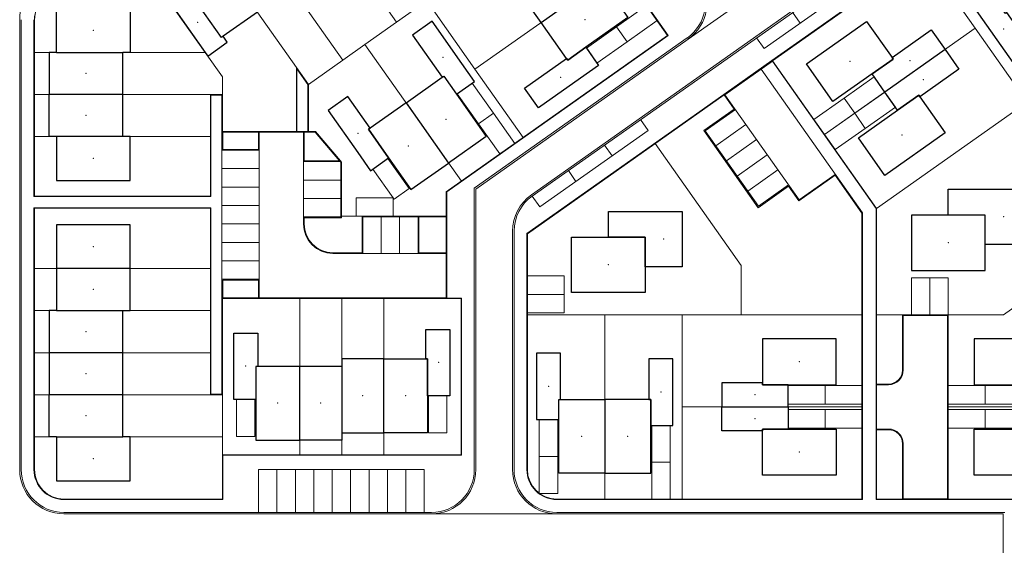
# Model space of a CAD drawing. Extents: x 168554 to 174410, y 515675 to 521218.
# Tile 77 of 110: x 172140 to 172273, y 518628 to 518700. Entities that reach past the tile are written whole.
import ezdxf

# ---------------------------------------------------------------- set-up
doc = ezdxf.new("R2010")
doc.units = 0
doc.header["$MEASUREMENT"] = 0
for name, color, linetype, lineweight in [('Algemeen - Fase 1A - 1070 Ondergrond  ontwerp bijgebouwen', 7, 'Continuous', 30), ('Algemeen - Fase 1A - 1070 Ondergrond  ontwerp hoofdgebouwen', 7, 'Continuous', 30), ('Algemeen - Fase 1A - 1070 Ondergrond - ontwerp', 7, 'Continuous', 9), ('Algemeen - Fase 1A - 1070 Ondergrond ontwerp parkeren eigen terrein', 7, 'Continuous', 13), ('Deelgebied 1A - bijgebouwen', 253, 'Continuous', 9), ('Deelgebied 1A - grondgebonden woningen', 253, 'Continuous', 9), ('Legenda - Tekst', 7, 'Continuous', 15)]:
    doc.layers.add(name, color=color, linetype=linetype, lineweight=lineweight)
doc.styles.get("Standard").update_dxf_attribs({"font": 'arial.ttf'})

msp = doc.modelspace()

# ---------------------------------------------------------------- linework, layer by layer
at = {"layer": 'Algemeen - Fase 1A - 1070 Ondergrond  ontwerp bijgebouwen'}
for p, q in [((172265.21, 518695.71), (172257.04, 518689.95)), ((172234.93, 518647.26), (172243.93, 518647.26))]:
    msp.add_line(p, q, dxfattribs=at)
for points in [[(172162.44, 518703.9), (172159.99, 518702.17), (172164.83, 518695.3), (172165.18, 518694.81), (172167.83, 518696.69), (172167.26, 518697.5), (172167.05, 518697.36)], [(172271.67, 518703.03), (172269.22, 518701.3), (172274.41, 518693.94), (172277.07, 518695.82), (172273.61, 518700.72), (172273.4, 518700.58)], [(172195.61, 518699.55), (172192.96, 518697.67), (172196.99, 518691.95), (172197.2, 518692.1), (172198.93, 518689.65), (172201.38, 518691.37), (172199.65, 518693.83)], [(172216.47, 518696.01), (172218.2, 518693.56), (172215.75, 518691.83), (172210.03, 518687.79), (172208.15, 518690.45), (172213.87, 518694.48), (172214.02, 518694.28)], [(172184.16, 518689.33), (172181.51, 518687.45), (172185.54, 518681.73), (172187.27, 518679.28), (172189.72, 518681.01), (172186.98, 518684.89), (172187.19, 518685.04)], [(172265.64, 518676.76), (172275.64, 518676.76), (172275.64, 518669.26), (172270.64, 518669.26), (172270.64, 518673.26), (172265.64, 518673.26)], [(172219.54, 518673.76), (172229.54, 518673.76), (172229.54, 518666.26), (172224.54, 518666.26), (172224.54, 518670.26), (172219.54, 518670.26)], [(172171.95, 518657.26), (172171.95, 518652.76), (172171.7, 518652.76), (172171.7, 518648.26), (172168.7, 518648.26), (172168.7, 518657.26)], [(172198, 518657.76), (172198, 518648.76), (172195, 518648.76), (172195, 518653.76), (172194.75, 518653.76), (172194.75, 518657.76)], [(172213.04, 518654.54), (172209.79, 518654.54), (172209.79, 518645.54), (172212.79, 518645.54), (172212.79, 518648.26), (172213.04, 518648.26)], [(172228.29, 518653.76), (172225.04, 518653.76), (172225.04, 518648.26), (172225.29, 518648.26), (172225.29, 518644.76), (172228.29, 518644.76)]]:
    msp.add_lwpolyline(points, close=True, dxfattribs=at)
for points in [[(172257.04, 518689.95), (172255.31, 518692.4), (172258.17, 518694.42), (172258.02, 518694.62), (172263.33, 518698.37), (172265.21, 518695.71)], [(172265.21, 518695.71), (172267.08, 518693.06), (172261.77, 518689.31), (172261.63, 518689.51), (172258.77, 518687.5), (172257.04, 518689.95)], [(172243.93, 518647.26), (172243.93, 518650.26), (172240.43, 518650.26), (172240.43, 518650.51), (172234.93, 518650.51), (172234.93, 518647.26)], [(172243.93, 518647.26), (172243.93, 518644.26), (172240.43, 518644.26), (172240.43, 518644.01), (172234.93, 518644.01), (172234.93, 518647.26)]]:
    msp.add_lwpolyline(points, dxfattribs=at)
at = {"layer": 'Algemeen - Fase 1A - 1070 Ondergrond  ontwerp hoofdgebouwen'}
for p, q in [((172210.41, 518699.39), (172218.58, 518705.15)), ((172144.66, 518695.3), (172153.66, 518695.3)), ((172153.66, 518689.6), (172153.66, 518695.3)), ((172153.66, 518689.6), (172143.66, 518689.6)), ((172153.66, 518683.9), (172153.66, 518689.6)), ((172192.09, 518688.49), (172197.86, 518680.32)), ((172153.66, 518683.9), (172144.66, 518683.9)), ((172144.66, 518666.01), (172144.66, 518660.31)), ((172154.66, 518666.01), (172144.66, 518666.01)), ((172144.66, 518660.31), (172153.66, 518660.31)), ((172153.66, 518654.61), (172153.66, 518660.31)), ((172143.66, 518654.61), (172143.66, 518648.91)), ((172153.66, 518654.61), (172143.66, 518654.61)), ((172153.66, 518648.91), (172153.66, 518654.61)), ((172189.05, 518643.76), (172189.05, 518653.76)), ((172183.35, 518652.76), (172177.65, 518652.76)), ((172177.65, 518642.76), (172177.65, 518652.76)), ((172183.35, 518652.76), (172183.35, 518643.76)), ((172153.66, 518648.91), (172143.66, 518648.91)), ((172153.66, 518643.21), (172153.66, 518648.91)), ((172219.04, 518648.26), (172219.04, 518638.26)), ((172183.35, 518643.76), (172189.05, 518643.76)), ((172144.66, 518643.21), (172153.66, 518643.21))]:
    msp.add_line(p, q, dxfattribs=at)
for points in [[(172210.41, 518699.39), (172206.95, 518704.29), (172206.81, 518704.49), (172209.26, 518706.22), (172214.98, 518710.26), (172218.58, 518705.15)], [(172171.34, 518701.61), (172171.91, 518700.79), (172167.26, 518697.5), (172167.05, 518697.36), (172162.44, 518703.9), (172161.29, 518705.53), (172166.15, 518708.96)], [(172218.58, 518705.15), (172222.19, 518700.04), (172216.47, 518696.01), (172214.02, 518694.28), (172213.87, 518694.48), (172210.41, 518699.39)], [(172144.66, 518695.3), (172144.66, 518701.25), (172154.66, 518701.25), (172154.66, 518695.3), (172153.66, 518695.3)], [(172144.66, 518695.3), (172143.66, 518695.3), (172143.66, 518689.6)], [(172192.09, 518688.49), (172196.99, 518691.95), (172197.2, 518692.1), (172198.93, 518689.65), (172202.96, 518683.93), (172197.86, 518680.32)], [(172144.66, 518683.9), (172143.66, 518683.9), (172143.66, 518689.6)], [(172192.09, 518688.49), (172187.19, 518685.04), (172186.98, 518684.89), (172189.72, 518681.01), (172192.75, 518676.72), (172197.86, 518680.32)], [(172144.66, 518683.9), (172144.66, 518677.95), (172154.66, 518677.95), (172154.66, 518683.9), (172153.66, 518683.9)], [(172154.66, 518666.01), (172154.66, 518671.96), (172144.66, 518671.96), (172144.66, 518666.01)], [(172153.66, 518660.31), (172154.66, 518660.31), (172154.66, 518666.01)], [(172144.66, 518660.31), (172143.66, 518660.31), (172143.66, 518654.61)], [(172189.05, 518653.76), (172183.35, 518653.76), (172183.35, 518652.76)], [(172189.05, 518653.76), (172194.75, 518653.76), (172195, 518653.76), (172195, 518648.76), (172195, 518643.76), (172189.05, 518643.76)], [(172177.65, 518652.76), (172171.95, 518652.76), (172171.7, 518652.76), (172171.7, 518648.26), (172171.7, 518642.76), (172177.65, 518642.76)], [(172144.66, 518643.21), (172143.66, 518643.21), (172143.66, 518648.91)], [(172219.04, 518638.26), (172212.79, 518638.26), (172212.79, 518645.54), (172212.79, 518648.26), (172213.04, 518648.26), (172219.04, 518648.26)], [(172219.04, 518638.26), (172225.29, 518638.26), (172225.29, 518644.76), (172225.29, 518648.26), (172225.04, 518648.26), (172219.04, 518648.26)], [(172183.35, 518643.76), (172183.35, 518642.76), (172177.65, 518642.76)], [(172144.66, 518643.21), (172144.66, 518637.26), (172154.66, 518637.26), (172154.66, 518643.21), (172153.66, 518643.21)]]:
    msp.add_lwpolyline(points, dxfattribs=at)
for points in [[(172254.56, 518699.52), (172258.02, 518694.62), (172258.17, 518694.42), (172255.31, 518692.4), (172250, 518688.65), (172246.39, 518693.76)], [(172261.63, 518689.51), (172261.77, 518689.31), (172265.23, 518684.41), (172257.06, 518678.64), (172253.45, 518683.75), (172258.77, 518687.5)], [(172260.64, 518673.26), (172260.64, 518665.76), (172270.64, 518665.76), (172270.64, 518673.26)], [(172214.54, 518670.26), (172224.54, 518670.26), (172224.54, 518662.76), (172214.54, 518662.76)], [(172250.43, 518656.51), (172240.43, 518656.51), (172240.43, 518650.51), (172240.43, 518650.26), (172243.93, 518650.26), (172250.43, 518650.26)], [(172269.14, 518656.51), (172269.14, 518650.26), (172279.14, 518650.26), (172279.14, 518656.51)], [(172240.43, 518644.26), (172243.93, 518644.26), (172250.43, 518644.26), (172250.43, 518638.01), (172240.43, 518638.01), (172240.43, 518644.01)], [(172269.14, 518644.26), (172275.64, 518644.26), (172279.14, 518644.26), (172279.14, 518644.01), (172279.14, 518638.01), (172269.14, 518638.01)]]:
    msp.add_lwpolyline(points, close=True, dxfattribs=at)
at = {"layer": 'Algemeen - Fase 1A - 1070 Ondergrond - ontwerp'}
for p, q in [((172209.08, 518676), (172281.17, 518726.86)), ((172209.19, 518675.84), (172281.29, 518726.7)), ((172241.72, 518694.21), (172286.76, 518725.98)), ((172241.8, 518694.19), (172286.75, 518725.9)), ((172241.8, 518694.19), (172286.75, 518725.9)), ((172227.57, 518697.61), (172214.5, 518716.15)), ((172214.51, 518716.23), (172227.66, 518697.6)), ((172260.26, 518709.66), (172240.65, 518695.83)), ((172230.36, 518697.13), (172244.25, 518706.93)), ((172139.66, 518638.76), (172139.66, 518699.75)), ((172139.86, 518638.76), (172139.86, 518699.75)), ((172141.6, 518675.77), (172141.6, 518699.75)), ((172141.66, 518699.75), (172141.66, 518675.83)), ((172245.55, 518699.29), (172244.52, 518700.76)), ((172197.54, 518676.43), (172227.57, 518697.61)), ((172227.66, 518697.6), (172197.6, 518676.4)), ((172230.24, 518697.3), (172201.34, 518676.9)), ((172230.36, 518697.13), (172201.54, 518676.8)), ((172240.65, 518695.83), (172239.61, 518697.3)), ((172177.21, 518684.61), (172177.21, 518693.28)), ((172177.21, 518693.28), (172178.83, 518690.98)), ((172178.77, 518690.97), (172177.27, 518693.09)), ((172177.27, 518693.09), (172177.27, 518684.61)), ((172231.15, 518686.75), (172241.72, 518694.21)), ((172235.34, 518689.58), (172241.78, 518694.13)), ((172240.24, 518693.04), (172253.99, 518673.56)), ((172255.87, 518674.15), (172241.78, 518694.13)), ((172255.93, 518674.17), (172241.8, 518694.19)), ((172255.93, 518674.17), (172241.8, 518694.19)), ((172178.77, 518684.61), (172178.77, 518690.97)), ((172178.83, 518690.98), (172178.83, 518684.61)), ((172165.54, 518684.61), (172165.54, 518689.6)), ((172165.54, 518689.6), (172167.16, 518689.6)), ((172167.1, 518689.54), (172165.6, 518689.54)), ((172165.6, 518689.54), (172165.6, 518684.61)), ((172167.1, 518648.97), (172167.1, 518689.54)), ((172167.16, 518689.6), (172167.16, 518684.61)), ((172208.54, 518670.72), (172235.23, 518689.56)), ((172236.59, 518687.64), (172235.23, 518689.56)), ((172245.4, 518675.32), (172235.34, 518689.58)), ((172208.48, 518670.76), (172231.15, 518686.75)), ((172236.59, 518687.64), (172232.46, 518684.73)), ((172236.76, 518687.57), (172232.67, 518684.69)), ((172223.9, 518686.21), (172224.94, 518684.74)), ((172234.11, 518682.65), (172238.2, 518685.53)), ((172165.54, 518675.83), (172165.54, 518684.61)), ((172165.6, 518684.61), (172165.6, 518675.77)), ((172167.16, 518684.61), (172172.06, 518684.61)), ((172172.06, 518684.51), (172167.2, 518684.51)), ((172167.2, 518684.51), (172167.2, 518682.16)), ((172172.06, 518684.61), (172178.26, 518684.61)), ((172172.06, 518682.16), (172172.06, 518684.51)), ((172172.16, 518662.06), (172172.16, 518684.51)), ((172172.16, 518684.51), (172178.16, 518684.51)), ((172178.16, 518684.51), (172178.16, 518672.06)), ((172178.26, 518684.61), (172179.78, 518684.61)), ((172178.26, 518684.51), (172178.26, 518680.61)), ((172179.74, 518684.51), (172178.26, 518684.51)), ((172183.05, 518680.61), (172179.74, 518684.51)), ((172179.78, 518684.61), (172183.18, 518680.61)), ((172224.94, 518684.74), (172210.23, 518674.37)), ((172232.46, 518684.73), (172239.84, 518674.27)), ((172232.67, 518684.69), (172239.88, 518674.48)), ((172220.04, 518681.28), (172219, 518682.76)), ((172235.55, 518680.61), (172239.64, 518683.49)), ((172167.1, 518682.06), (172172.16, 518682.06)), ((172167.2, 518682.16), (172172.06, 518682.16)), ((172236.99, 518678.56), (172241.08, 518681.44)), ((172183.14, 518680.51), (172178.16, 518680.51)), ((172178.26, 518680.61), (172183.05, 518680.61)), ((172183.21, 518680.42), (172183.14, 518680.51)), ((172183.18, 518680.61), (172183.31, 518680.46)), ((172183.21, 518673.01), (172183.21, 518680.42)), ((172183.31, 518680.46), (172183.31, 518672.91)), ((172172.16, 518679.56), (172167.1, 518679.56)), ((172215.13, 518677.83), (172214.1, 518679.3)), ((172238.44, 518676.52), (172242.52, 518679.4)), ((172250.32, 518678.66), (172245.38, 518675.18)), ((172250.31, 518678.77), (172245.4, 518675.32)), ((172250.32, 518678.66), (172253.93, 518673.54)), ((172172.16, 518677.06), (172167.1, 518677.06)), ((172178.16, 518678.01), (172183.21, 518678.01)), ((172239.84, 518674.27), (172243.97, 518677.18)), ((172239.88, 518674.48), (172243.96, 518677.36)), ((172245.38, 518675.18), (172243.97, 518677.18)), ((172165.6, 518675.77), (172141.6, 518675.77)), ((172141.66, 518675.83), (172165.54, 518675.83)), ((172197.54, 518673.11), (172197.54, 518676.43)), ((172197.6, 518676.4), (172197.6, 518673.05)), ((172201.34, 518676.9), (172201.34, 518638.76)), ((172201.54, 518676.8), (172201.54, 518638.76)), ((172210.23, 518674.37), (172209.19, 518675.84)), ((172172.16, 518674.56), (172167.1, 518674.56)), ((172178.16, 518675.51), (172183.21, 518675.51)), ((172141.6, 518638.76), (172141.6, 518674.27)), ((172141.6, 518674.27), (172165.6, 518674.27)), ((172141.66, 518638.76), (172141.66, 518674.21)), ((172141.66, 518674.21), (172165.54, 518674.21)), ((172165.54, 518674.21), (172165.54, 518648.91)), ((172165.6, 518674.27), (172165.6, 518648.97)), ((172178.16, 518673.01), (172183.21, 518673.01)), ((172186.11, 518668.16), (172186.11, 518673.11)), ((172186.11, 518673.11), (172193.81, 518673.11)), ((172193.71, 518673.01), (172186.21, 518673.01)), ((172186.21, 518673.01), (172186.21, 518668.06)), ((172188.71, 518673.01), (172188.71, 518668.06)), ((172191.21, 518673.01), (172191.21, 518668.06)), ((172193.71, 518668.06), (172193.71, 518673.01)), ((172197.54, 518673.11), (172193.81, 518673.11)), ((172197.5, 518673.01), (172193.81, 518673.01)), ((172193.81, 518673.01), (172193.81, 518668.16)), ((172197.5, 518668.16), (172197.5, 518673.01)), ((172197.6, 518673.05), (172197.6, 518662.02)), ((172253.93, 518673.54), (172253.93, 518634.76)), ((172253.99, 518673.56), (172253.99, 518634.7)), ((172255.87, 518634.7), (172255.87, 518674.15)), ((172255.93, 518634.76), (172255.93, 518674.17)), ((172255.93, 518659.76), (172255.93, 518674.17)), ((172172.16, 518672.06), (172167.1, 518672.06)), ((172183.31, 518672.91), (172178.26, 518672.91)), ((172178.26, 518672.91), (172178.26, 518672.06)), ((172206.54, 518638.76), (172206.54, 518671.1)), ((172206.74, 518638.76), (172206.74, 518671.1)), ((172208.48, 518638.76), (172208.48, 518670.76)), ((172208.54, 518638.76), (172208.54, 518670.72)), ((172172.16, 518669.56), (172167.1, 518669.56)), ((172182.16, 518668.16), (172186.11, 518668.16)), ((172182.16, 518668.06), (172197.5, 518668.06)), ((172193.81, 518668.16), (172197.5, 518668.16)), ((172197.5, 518668.06), (172197.5, 518662.06)), ((172172.16, 518667.06), (172167.1, 518667.06)), ((172172.16, 518664.56), (172167.1, 518664.56)), ((172172.06, 518664.46), (172167.2, 518664.46)), ((172167.2, 518664.46), (172167.2, 518662.06)), ((172172.06, 518662.06), (172172.06, 518664.46)), ((172167.16, 518661.96), (172172.06, 518661.96)), ((172167.16, 518648.91), (172167.16, 518661.96)), ((172167.2, 518662.06), (172172.06, 518662.06)), ((172197.5, 518661.96), (172172.06, 518661.96)), ((172197.5, 518662.06), (172172.16, 518662.06)), ((172197.5, 518661.96), (172199.54, 518661.96)), ((172197.6, 518662.02), (172199.6, 518662.02)), ((172199.54, 518661.96), (172199.54, 518640.76)), ((172199.6, 518662.02), (172199.6, 518640.7)), ((172265.64, 518659.76), (172255.93, 518659.76)), ((172265.64, 518659.76), (172259.44, 518659.76)), ((172259.44, 518659.76), (172259.44, 518652.26)), ((172265.54, 518659.66), (172259.54, 518659.66)), ((172259.54, 518659.66), (172259.54, 518652.26)), ((172265.54, 518634.8), (172265.54, 518659.66)), ((172265.64, 518634.76), (172265.64, 518659.76)), ((172265.64, 518634.76), (172265.64, 518659.76)), ((172257.54, 518650.36), (172255.93, 518650.36)), ((172257.54, 518650.26), (172255.93, 518650.26)), ((172165.6, 518648.97), (172167.1, 518648.97)), ((172165.54, 518648.91), (172167.16, 518648.91)), ((172255.93, 518644.26), (172257.54, 518644.26)), ((172255.93, 518644.16), (172257.54, 518644.16)), ((172259.44, 518642.26), (172259.44, 518634.76)), ((172259.54, 518642.26), (172259.54, 518634.8)), ((172199.54, 518640.76), (172167.16, 518640.76)), ((172167.16, 518640.76), (172167.16, 518634.76)), ((172199.6, 518640.7), (172167.22, 518640.7)), ((172167.22, 518640.7), (172167.22, 518634.7)), ((172194.56, 518638.76), (172172.06, 518638.76)), ((172172.06, 518638.76), (172172.06, 518632.96)), ((172174.56, 518638.76), (172174.56, 518632.96)), ((172177.06, 518638.76), (172177.06, 518632.96)), ((172179.56, 518638.76), (172179.56, 518632.96)), ((172182.06, 518638.76), (172182.06, 518632.96)), ((172184.56, 518638.76), (172184.56, 518632.96)), ((172187.06, 518638.76), (172187.06, 518632.96)), ((172189.56, 518638.76), (172189.56, 518632.96)), ((172192.06, 518638.76), (172192.06, 518632.96)), ((172194.56, 518632.96), (172194.56, 518638.76)), ((172167.22, 518634.7), (172145.66, 518634.7)), ((172253.93, 518634.76), (172212.54, 518634.76)), ((172253.99, 518634.7), (172212.54, 518634.7)), ((172275.04, 518634.7), (172255.87, 518634.7)), ((172259.44, 518634.76), (172255.93, 518634.76)), ((172265.54, 518634.8), (172259.54, 518634.8)), ((172275.1, 518634.76), (172265.64, 518634.76)), ((172275.1, 518634.76), (172265.64, 518634.76)), ((172195.54, 518632.96), (172145.66, 518632.96)), ((172273.3, 518632.96), (172212.54, 518632.96)), ((172195.54, 518632.76), (172145.66, 518632.76)), ((172195.54, 518632.76), (172212.54, 518632.76)), ((172273.1, 518632.76), (172212.54, 518632.76)), ((172273.1, 518588.76), (172273.1, 518632.76))]:
    msp.add_line(p, q, dxfattribs=at)
at = {"layer": 'Algemeen - Fase 1A - 1070 Ondergrond - ontwerp', "flags": 128}
for points in [[(172218.47, 518720.93), (172201.84, 518709.2), (172202.77, 518707.87), (172214.5, 518716.15), (172227.57, 518697.61), (172197.54, 518676.43), (172197.54, 518673.11), (172183.31, 518673.11), (172183.31, 518680.46), (172179.78, 518684.61), (172178.83, 518684.61), (172178.83, 518690.98), (172177.21, 518693.28), (172177.21, 518684.61), (172167.16, 518684.61), (172167.16, 518689.6), (172165.54, 518689.6), (172165.54, 518675.83), (172141.66, 518675.83), (172141.66, 518699.75, -0.414214), (172145.66, 518703.75), (172153.56, 518703.75), (172204.99, 518740.03)], [(172225.87, 518682.95), (172237.54, 518666.41), (172237.54, 518659.76), (172253.93, 518659.76), (172253.93, 518634.76), (172212.54, 518634.76, -0.414214), (172208.54, 518638.76), (172208.54, 518670.72)], [(172199.54, 518661.96), (172199.54, 518640.76), (172167.16, 518640.76), (172167.16, 518634.76), (172145.66, 518634.76, -0.414214), (172141.66, 518638.76), (172141.66, 518674.21), (172165.54, 518674.21), (172165.54, 518648.91), (172167.16, 518648.91), (172167.16, 518661.96)]]:
    msp.add_lwpolyline(points, format="xyb", close=True, dxfattribs=at)
for points in [[(172190.8, 518699.43), (172176.39, 518719.86)], [(172183.49, 518694.27), (172169.08, 518714.7)], [(172269.29, 518698.59), (172262.23, 518708.6)], [(172221.04, 518706.88), (172201.42, 518693.05)], [(172164.83, 518695.3), (172157.11, 518706.25)], [(172194.89, 518702.31), (172190.8, 518699.43)], [(172201.42, 518693.05), (172194.89, 518702.31)], [(172190.8, 518699.43), (172186.51, 518696.4)], [(172269.29, 518698.59), (172248.87, 518684.18)], [(172276.07, 518688.99), (172269.29, 518698.59)], [(172186.51, 518696.4), (172183.49, 518694.27)], [(172199.59, 518677.87), (172186.51, 518696.4)], [(172164.83, 518695.3), (172141.66, 518695.3)], [(172207.96, 518683.78), (172201.42, 518693.05)], [(172165.54, 518689.6), (172141.66, 518689.6)], [(172276.36, 518688.58), (172255.93, 518674.17)], [(172141.66, 518666.01), (172165.54, 518666.01)], [(172141.66, 518660.31), (172165.54, 518660.31)], [(172208.54, 518659.76), (172219.04, 518659.76)], [(172219.04, 518634.76), (172219.04, 518659.76)], [(172219.04, 518659.76), (172229.54, 518659.76)], [(172229.54, 518647.26), (172229.54, 518659.76)], [(172229.54, 518659.76), (172237.54, 518659.76)], [(172141.66, 518654.61), (172165.54, 518654.61)], [(172141.66, 518648.91), (172165.54, 518648.91)], [(172167.16, 518643.21), (172167.16, 518648.91)], [(172229.54, 518647.26), (172253.93, 518647.26)], [(172229.54, 518634.76), (172229.54, 518647.26)], [(172265.64, 518647.26), (172288.96, 518647.26)], [(172141.66, 518643.21), (172167.16, 518643.21)], [(172167.16, 518640.76), (172167.16, 518643.21)]]:
    msp.add_lwpolyline(points, dxfattribs=at)
at = {"layer": 'Algemeen - Fase 1A - 1070 Ondergrond - ontwerp'}
for points in [[(172164.42, 518711.41), (172177.21, 518693.28)], [(172164.83, 518695.3), (172167.16, 518692), (172167.16, 518689.6)], [(172183.49, 518694.27), (172178.83, 518690.98)], [(172141.66, 518683.9), (172165.04, 518683.9), (172165.54, 518683.9)], [(172280.89, 518665.23), (172273.13, 518659.76), (172265.64, 518659.76)], [(172177.65, 518640.76), (172177.65, 518660.34), (172177.65, 518661.96)], [(172183.35, 518661.96), (172183.35, 518660.34), (172183.35, 518640.76)], [(172189.05, 518640.76), (172189.05, 518660.34), (172189.05, 518661.96)]]:
    msp.add_lwpolyline(points, dxfattribs=at)
for centre, radius, start, end in [((172145.66, 518699.75), 6, 90, 180), ((172226.9, 518702.04), 5.8, 305.2013, 35.2013), ((172226.9, 518702.04), 6, 305.2013, 35.2013), ((172145.66, 518699.75), 4, 90, 180), ((172212.54, 518671.1), 6, 125.2013, 180), ((172212.54, 518671.1), 5.8, 125.2013, 180), ((172182.16, 518672.06), 4, 180, 270), ((172182.16, 518672.06), 3.9, 180, 270), ((172257.54, 518652.26), 1.9, 270, 0), ((172257.54, 518652.26), 2, 270, 0), ((172257.54, 518642.26), 2, 0, 90), ((172257.54, 518642.26), 1.9, 0, 90), ((172145.66, 518638.76), 6, 180, 270), ((172145.66, 518638.76), 5.8, 180, 270), ((172145.66, 518638.76), 4.06, 180, 270), ((172145.66, 518638.76), 4, 180, 270), ((172195.54, 518638.76), 5.8, 270, 0), ((172195.54, 518638.76), 6, 270, 0), ((172212.54, 518638.76), 6, 180, 270), ((172212.54, 518638.76), 5.8, 180, 270), ((172212.54, 518638.76), 4.06, 180, 270), ((172212.54, 518638.76), 4, 180, 270)]:
    msp.add_arc(centre, radius, start, end, dxfattribs=at)
at = {"layer": 'Algemeen - Fase 1A - 1070 Ondergrond ontwerp parkeren eigen terrein'}
msp.add_line((172208.54, 518662.51), (172213.54, 518662.51), dxfattribs=at)
for points in [[(172220.63, 518698.79), (172224.71, 518701.67), (172226.15, 518699.63), (172222.07, 518696.75)], [(172220.63, 518698.79), (172216.54, 518695.91), (172217.98, 518693.86), (172222.07, 518696.75)], [(172222.07, 518696.75), (172220.63, 518698.79)], [(172257.04, 518689.95), (172255.6, 518691.99), (172251.51, 518689.11)], [(172201.91, 518685.63), (172199.03, 518689.72), (172201.07, 518691.16), (172203.96, 518687.07)], [(172248.87, 518684.18), (172247.42, 518686.23), (172251.51, 518689.11)], [(172252.95, 518687.07), (172251.51, 518689.11)], [(172252.95, 518687.07), (172257.04, 518689.95)], [(172257.04, 518689.95), (172258.48, 518687.9), (172254.39, 518685.02)], [(172201.91, 518685.63), (172204.79, 518681.55), (172206.84, 518682.99), (172203.96, 518687.07)], [(172201.91, 518685.63), (172203.96, 518687.07)], [(172248.87, 518684.18), (172252.95, 518687.07)], [(172254.39, 518685.02), (172252.95, 518687.07)], [(172254.39, 518685.02), (172250.31, 518682.14), (172248.87, 518684.18)], [(172208.54, 518662.51), (172208.54, 518665.01), (172213.54, 518665.01), (172213.54, 518662.51)], [(172263.14, 518659.76), (172260.64, 518659.76), (172260.64, 518664.76), (172263.14, 518664.76)], [(172263.14, 518664.76), (172265.64, 518664.76), (172265.64, 518659.76), (172263.14, 518659.76)], [(172263.14, 518664.76), (172263.14, 518659.76)], [(172213.54, 518662.51), (172213.54, 518660.01), (172208.54, 518660.01), (172208.54, 518662.51)], [(172248.93, 518647.64), (172243.93, 518647.64), (172243.93, 518650.14), (172248.93, 518650.14)], [(172248.93, 518647.64), (172253.93, 518647.64), (172253.93, 518650.14), (172248.93, 518650.14)], [(172248.93, 518647.64), (172248.93, 518650.14)], [(172270.64, 518650.14), (172265.64, 518650.14), (172265.64, 518647.64), (172270.64, 518647.64)], [(172270.64, 518650.14), (172275.64, 518650.14), (172275.64, 518647.64), (172270.64, 518647.64)], [(172270.64, 518650.14), (172270.64, 518647.64)], [(172248.93, 518644.39), (172243.93, 518644.39), (172243.93, 518646.89), (172248.93, 518646.89)], [(172248.93, 518646.89), (172253.93, 518646.89), (172253.93, 518644.39), (172248.93, 518644.39)], [(172248.93, 518646.89), (172248.93, 518644.39)], [(172270.64, 518646.89), (172265.64, 518646.89), (172265.64, 518644.39), (172270.64, 518644.39)], [(172270.64, 518644.39), (172275.64, 518644.39), (172275.64, 518646.89), (172270.64, 518646.89)], [(172270.64, 518646.89), (172270.64, 518644.39)], [(172210.16, 518640.54), (172210.16, 518645.54), (172212.66, 518645.54), (172212.66, 518640.54)], [(172225.41, 518639.76), (172225.41, 518644.76), (172227.91, 518644.76), (172227.91, 518639.76)], [(172210.16, 518640.54), (172212.66, 518640.54)], [(172212.66, 518640.54), (172212.66, 518635.54), (172210.16, 518635.54), (172210.16, 518640.54)], [(172225.41, 518639.76), (172225.41, 518634.76), (172227.91, 518634.76), (172227.91, 518639.76)], [(172225.41, 518639.76), (172227.91, 518639.76)]]:
    msp.add_lwpolyline(points, dxfattribs=at)
for points in [[(172190.32, 518675.61), (172190.46, 518675.41), (172192.5, 518676.85), (172189.62, 518680.94), (172187.58, 518679.5)], [(172190.32, 518675.61), (172185.32, 518675.61), (172185.32, 518673.11), (172190.32, 518673.11)], [(172171.57, 518648.26), (172171.57, 518643.26), (172169.07, 518643.26), (172169.07, 518648.26)], [(172197.62, 518648.76), (172195.12, 518648.76), (172195.12, 518643.76), (172197.62, 518643.76)]]:
    msp.add_lwpolyline(points, close=True, dxfattribs=at)
at = {"layer": 'Deelgebied 1A - bijgebouwen'}
for p in [(172163.79, 518699.38), (172273.18, 518698.51), (172197.1, 518694.63), (172260.44, 518694.18), (172213.07, 518691.93), (172262.24, 518691.63), (172185.54, 518684.33), (172273.14, 518673.03), (172227.04, 518670.03), (172196.5, 518653.29), (172170.32, 518652.79), (172211.41, 518650.07), (172226.66, 518649.29), (172239.43, 518648.9), (172239.43, 518645.65)]:
    msp.add_point(p, dxfattribs=at)
at = {"layer": 'Deelgebied 1A - grondgebonden woningen'}
for p in [(172216.35, 518699.75), (172149.66, 518698.29), (172252.33, 518694.12), (172148.66, 518692.47), (172148.66, 518686.77), (172197.5, 518686.25), (172259.39, 518684.11), (172192.39, 518682.64), (172149.66, 518680.94), (172149.66, 518669), (172265.64, 518669.53), (172219.54, 518666.53), (172149.66, 518663.18), (172148.66, 518657.48), (172245.43, 518653.4), (172148.66, 518651.78), (172174.67, 518647.79), (172180.5, 518647.79), (172186.2, 518648.79), (172192.02, 518648.79), (172148.66, 518646.08), (172215.91, 518643.29), (172222.16, 518643.29), (172245.43, 518641.15), (172149.66, 518640.25)]:
    msp.add_point(p, dxfattribs=at)

# ---------------------------------------------------------------- texts
at = {"layer": 'Legenda - Tekst', "char_height": 12, "attachment_point": 1, "line_spacing_factor": 0.733333}
for s, width, insert in [('\\pi28.25988;{\\fArial|b1|i0|c0|p34;1C.1}', 87.8786, (171837.43, 518653.28)), ('\\pi14.43647;{\\fArial|b1|i0|c0|p34;1E}', 47.2167, (172007.09, 518641.24))]:
    msp.add_mtext_dynamic_manual_height_columns(s, width=width, gutter_width=1, heights=[0], dxfattribs=dict(at, insert=insert))

doc.saveas('drawing.dxf')
